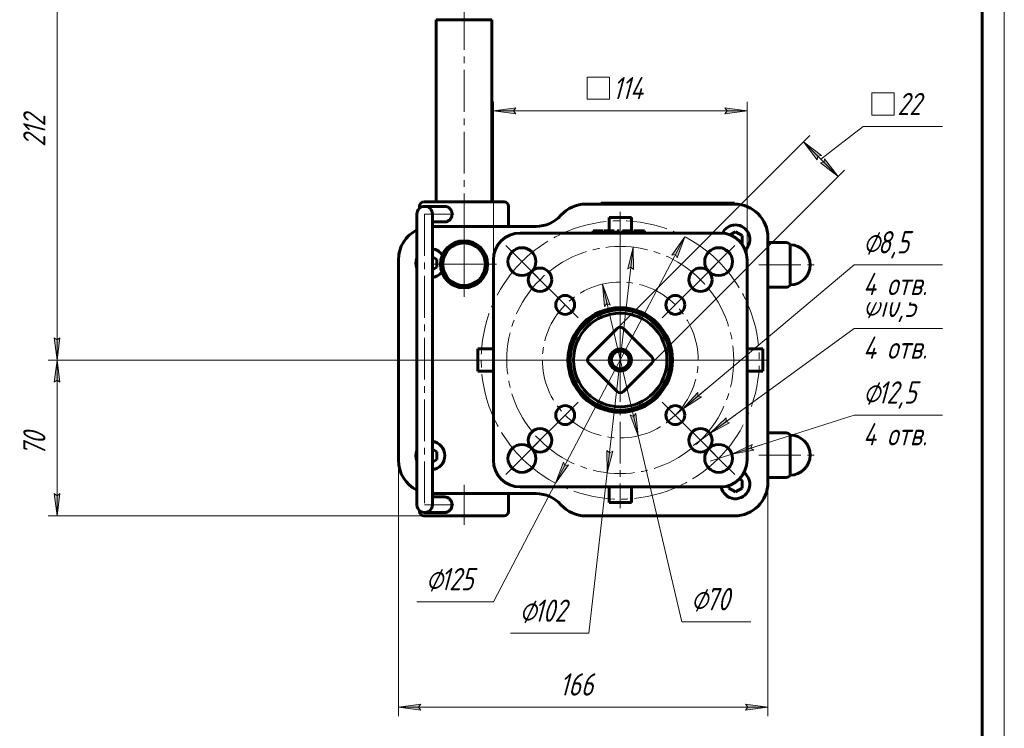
# Model space of a CAD drawing. Header units: millimetres. Extents: x 0 to 594, y 0 to 420.
# Tile 9 of 11: x 373 to 594, y 115 to 274. Entities that reach past the tile are written whole.
import ezdxf

# ---------------------------------------------------------------- set-up
doc = ezdxf.new("R2010")
doc.units = ezdxf.units.MM
for name, pattern in [('K5LT_AXLED', [13.875, 9.375, -1.5, 1.5, -1.5]), ('K5LT_BASIC', [0]), ('K5LT_THIN', [0])]:
    doc.linetypes.add(name, pattern=pattern)
doc.layers.add('Системный слой', color=7, linetype='Continuous')
doc.layers.add('Системный слой (1)', color=251, linetype='Continuous', true_color=0x6c6c6c)
doc.styles.add('KDIMTEXTSTYLE', font='txt', dxfattribs={"width": 0.96, "oblique": 15, "height": 5})
doc.styles.add('KTEXTSTYLE', font='txt', dxfattribs={"width": 0.96, "height": 5})
doc.dimstyles.new('KDIMSTYLE (0.50)', dxfattribs={"dimtxt": 5, "dimasz": 1, "dimexe": 2, "dimexo": 0, "dimgap": 1, "dimtad": 1, "dimlfac": 2, "dimtxsty": 'KDIMTEXTSTYLE', "dimsah": 1, "dimcen": 0, "dimdle": 1, "dimadec": 0, "dimazin": 0, "dimtfac": 0.667, "dimtmove": 0, "dimatfit": 3, "dimfxl": 1, "dimtvp": 1, "dimtolj": 1, "dimtzin": 0, "dimarcsym": 0})

# ---------------------------------------------------------------- blocks, each defined once
blk = doc.blocks.new('U42')
at = {"layer": 'Системный слой (1)', "color": 143, "linetype": 'K5LT_BASIC', "lineweight": 60, "true_color": 0x33acca}
for start, end in [(33.855, 81.4971), (158.2892, 201.7108), (278.5029, 322.6751)]:
    blk.add_arc((465.02, 219.82), 3.25, start, end, dxfattribs=at)
blk = doc.blocks.new('U57')
at = {"layer": 'Системный слой (1)', "color": 143, "linetype": 'K5LT_BASIC', "lineweight": 60, "true_color": 0x33acca}
for p, q in [((457.97, 221.78), (458.03, 222.12)), ((458.03, 222.12), (458.1, 222.44)), ((458.1, 222.44), (458.19, 222.76))]:
    blk.add_line(p, q, dxfattribs=at)
blk = doc.blocks.new('U58')
at = {"layer": 'Системный слой (1)', "color": 143, "linetype": 'K5LT_BASIC', "lineweight": 60, "true_color": 0x33acca}
for p, q in [((472.61, 233.59), (463.61, 233.59)), ((481.61, 233.59), (472.61, 233.59))]:
    blk.add_line(p, q, dxfattribs=at)
blk = doc.blocks.new('U59')
at = {"layer": 'Системный слой (1)', "color": 143, "linetype": 'K5LT_BASIC', "lineweight": 60, "true_color": 0x33acca}
for p, q in [((459.63, 225.42), (460.12, 225.94)), ((458.82, 224.24), (459.2, 224.85)), ((459.2, 224.85), (459.63, 225.42))]:
    blk.add_line(p, q, dxfattribs=at)
blk = doc.blocks.new('U60')
at = {"layer": 'Системный слой (1)', "color": 143, "linetype": 'K5LT_BASIC', "lineweight": 60, "true_color": 0x33acca}
for start, end in [(278.5029, 81.4971), (158.2892, 201.7108)]:
    blk.add_arc((465.02, 176.62), 3.25, start, end, dxfattribs=at)
blk = doc.blocks.new('U61')
at = {"layer": 'Системный слой (1)', "color": 143, "linetype": 'K5LT_BASIC', "lineweight": 60, "true_color": 0x33acca}
for start, end in [(90, 154.5101), (312.754, 90), (222.0706, 243.6274)]:
    blk.add_arc((533.58, 225.17), 3.25, start, end, dxfattribs=at)
blk = doc.blocks.new('U62')
at = {"layer": 'Системный слой (1)', "color": 30, "linetype": 'K5LT_AXLED', "lineweight": 18, "true_color": 0xff8000}
for q in [(472.61, 226.88), (465.31, 219.59), (479.9, 219.59), (472.61, 212.3)]:
    blk.add_line((472.61, 219.59), q, dxfattribs=at)
blk = doc.blocks.new('U63')
at = {"layer": 'Системный слой (1)', "color": 30, "linetype": 'K5LT_AXLED', "lineweight": 18, "true_color": 0xff8000}
for p, q in [((507.71, 231.34), (507.71, 198.09)), ((485.61, 220.18), (481.99, 223.81)), ((529.8, 220.18), (533.43, 223.81)), ((489.23, 216.56), (485.61, 220.18)), ((526.18, 216.56), (529.8, 220.18)), ((507.71, 198.09), (474.46, 198.09)), ((507.71, 198.09), (507.71, 164.84)), ((540.96, 198.09), (507.71, 198.09)), ((489.23, 179.61), (485.61, 175.99)), ((526.18, 179.61), (529.8, 175.99)), ((485.61, 175.99), (481.99, 172.37)), ((529.8, 175.99), (533.43, 172.37))]:
    blk.add_line(p, q, dxfattribs=at)
for start, end in [(45, 135), (135, 225), (315, 45), (225, 315)]:
    blk.add_arc((507.71, 198.09), 31.25, start, end, dxfattribs=at)
blk = doc.blocks.new('U64')
at = {"layer": 'Системный слой (1)', "color": 30, "linetype": 'K5LT_AXLED', "lineweight": 18, "true_color": 0xff8000}
for p, q in [((507.71, 217.59), (507.71, 198.09)), ((495.33, 210.46), (492.41, 213.38)), ((520.08, 210.46), (523, 213.38)), ((498.25, 207.54), (495.33, 210.46)), ((517.16, 207.54), (520.08, 210.46)), ((507.71, 198.09), (488.21, 198.09)), ((507.71, 198.09), (507.71, 178.59)), ((527.21, 198.09), (507.71, 198.09)), ((498.25, 188.63), (495.33, 185.71)), ((517.16, 188.63), (520.08, 185.71)), ((495.33, 185.71), (492.41, 182.8)), ((520.08, 185.71), (523, 182.8))]:
    blk.add_line(p, q, dxfattribs=at)
for start, end in [(45, 135), (135, 225), (315, 45), (225, 315)]:
    blk.add_arc((507.71, 198.09), 17.5, start, end, dxfattribs=at)
blk = doc.blocks.new('U65')
at = {"layer": 'Системный слой (1)', "color": 30, "linetype": 'K5LT_AXLED', "lineweight": 18, "true_color": 0xff8000}
for p, q in [((507.71, 225.59), (507.71, 198.09)), ((489.67, 216.12), (486.4, 219.39)), ((525.74, 216.12), (529.01, 219.39)), ((492.95, 212.85), (489.67, 216.12)), ((522.47, 212.85), (525.74, 216.12)), ((507.71, 198.09), (480.21, 198.09)), ((507.71, 198.09), (507.71, 170.59)), ((535.21, 198.09), (507.71, 198.09)), ((492.95, 183.33), (489.67, 180.06)), ((522.47, 183.33), (525.74, 180.06)), ((489.67, 180.06), (486.4, 176.79)), ((525.74, 180.06), (529.01, 176.79))]:
    blk.add_line(p, q, dxfattribs=at)
for start, end in [(45, 135), (135, 225), (315, 45), (225, 315)]:
    blk.add_arc((507.71, 198.09), 25.5, start, end, dxfattribs=at)
blk = doc.blocks.new('D16')
at = {"layer": 'Системный слой (1)'}
for points in [[(381.81, 299.09), (381.15, 304.09), (380.49, 299.09), (381.15, 299.59)], [(381.15, 198.09), (381.81, 203.09), (381.15, 202.59), (380.49, 203.09)]]:
    blk.add_hatch(color=7, dxfattribs=at).paths.add_polyline_path(points)
at = {"layer": 'Системный слой (1)', "color": 7, "linetype": 'K5LT_THIN', "lineweight": 18, "true_color": 0xffffff}
for p, q in [((406.11, 304.09), (379.15, 304.09)), ((380.49, 299.09), (381.15, 304.09)), ((381.15, 304.09), (381.81, 299.09)), ((381.15, 299.59), (380.49, 299.09)), ((381.81, 299.09), (381.15, 299.59)), ((381.15, 198.09), (380.49, 203.09)), ((380.49, 203.09), (381.15, 202.59)), ((381.15, 202.59), (381.81, 203.09)), ((381.81, 203.09), (381.15, 198.09)), ((507.71, 198.09), (379.15, 198.09))]:
    blk.add_line(p, q, dxfattribs=at)
blk.add_wipeout([(380.15, 245.94), (372.77, 245.94), (372.77, 255.82), (380.15, 255.82)]).dxf.layer = 'Системный слой (1)'
blk.add_line((381.15, 304.09), (381.15, 198.09), dxfattribs=at)
at = {"layer": 'Системный слой (1)', "color": 7, "insert": (373.56, 245.94), "char_height": 5, "attachment_point": 1, "rotation": 90, "style": 'KTEXTSTYLE'}
blk.add_mtext('\\fArial|b0|c204|p34;\\H5.0;\\W1.000;\\Q15;\\fGOST Type AU|b0|i0|c204|p34;\\Q15;\\W0.960;212', dxfattribs=at)
blk = doc.blocks.new('KDIMARROW_01')
at = {"layer": 'Системный слой'}
blk.add_hatch(color=0, dxfattribs=at).paths.add_polyline_path([(-5, -0.66), (0, 0), (-5, 0.66), (-4.5, 0)])
at = {"layer": 'Системный слой', "color": 0, "linetype": 'K5LT_THIN', "lineweight": 18}
for p, q in [((-4.5, 0), (-5, 0.66)), ((-5, 0.66), (0, 0)), ((0, 0), (-5, -0.66)), ((-5, -0.66), (-4.5, 0))]:
    blk.add_line(p, q, dxfattribs=at)
at = {"layer": 'Системный слой (1)', "color": 0, "linetype": 'K5LT_THIN', "lineweight": 18}
blk.add_line((507.71, 198.09), (507.21, 198.09), dxfattribs=at)
blk = doc.blocks.new('D17')
at = {"layer": 'Системный слой (1)'}
for points in [[(381.81, 193.09), (381.15, 198.09), (380.49, 193.09), (381.15, 193.59)], [(381.15, 163.09), (381.81, 168.09), (381.15, 167.59), (380.49, 168.09)]]:
    blk.add_hatch(color=7, dxfattribs=at).paths.add_polyline_path(points)
at = {"layer": 'Системный слой (1)', "color": 7, "linetype": 'K5LT_THIN', "lineweight": 18, "true_color": 0xffffff}
for p, q in [((507.71, 198.09), (379.15, 198.09)), ((380.49, 193.09), (381.15, 198.09)), ((381.15, 198.09), (381.81, 193.09)), ((381.15, 193.59), (380.49, 193.09)), ((381.81, 193.09), (381.15, 193.59)), ((381.15, 163.09), (380.49, 168.09)), ((380.49, 168.09), (381.15, 167.59)), ((381.15, 167.59), (381.81, 168.09)), ((381.81, 168.09), (381.15, 163.09)), ((463.61, 163.09), (379.15, 163.09))]:
    blk.add_line(p, q, dxfattribs=at)
blk.add_wipeout([(380.15, 176.5), (372.77, 176.5), (372.77, 184.35), (380.15, 184.35)]).dxf.layer = 'Системный слой (1)'
blk.add_line((381.15, 163.09), (381.15, 198.09), dxfattribs=at)
at = {"layer": 'Системный слой (1)', "color": 7, "insert": (373.56, 176.5), "char_height": 5, "attachment_point": 1, "rotation": 90, "style": 'KTEXTSTYLE'}
blk.add_mtext('\\fArial|b0|c204|p34;\\H5.0;\\W1.000;\\Q15;\\fGOST Type AU|b0|i0|c204|p34;\\Q15;\\W0.960;70', dxfattribs=at)
blk = doc.blocks.new('D18')
at = {"layer": 'Системный слой (1)'}
for points in [[(484.21, 253.38), (483.71, 254.04), (484.21, 254.7), (479.21, 254.04)], [(536.21, 254.04), (531.21, 254.7), (531.71, 254.04), (531.21, 253.38)]]:
    blk.add_hatch(color=7, dxfattribs=at).paths.add_polyline_path(points)
at = {"layer": 'Системный слой (1)', "color": 7, "linetype": 'K5LT_THIN', "lineweight": 18, "true_color": 0xffffff}
for p, q in [((479.21, 220.59), (479.21, 256.04)), ((479.21, 254.04), (484.21, 254.7)), ((484.21, 254.7), (483.71, 254.04)), ((531.71, 254.04), (531.21, 254.7)), ((531.21, 254.7), (536.21, 254.04)), ((536.21, 220.59), (536.21, 256.04)), ((484.21, 253.38), (479.21, 254.04)), ((483.71, 254.04), (484.21, 253.38)), ((536.21, 254.04), (531.21, 253.38)), ((531.21, 253.38), (531.71, 254.04))]:
    blk.add_line(p, q, dxfattribs=at)
blk.add_wipeout([(500.3, 255.04), (500.3, 262.42), (514.52, 262.42), (514.52, 255.04)]).dxf.layer = 'Системный слой (1)'
for p, q in [((500.3, 256.63), (500.3, 261.63)), ((500.3, 261.63), (505.3, 261.63)), ((505.3, 261.63), (505.3, 256.63)), ((505.3, 256.63), (500.3, 256.63)), ((479.21, 254.04), (536.21, 254.04))]:
    blk.add_line(p, q, dxfattribs=at)
at = {"layer": 'Системный слой (1)', "color": 7, "insert": (506.02, 261.63), "char_height": 5, "attachment_point": 1, "style": 'KTEXTSTYLE'}
blk.add_mtext('\\fArial|b0|c204|p34;\\H5.0;\\W1.000;\\Q15;\\fGOST Type AU|b0|i0|c204|p34;\\Q15;\\W0.960;114', dxfattribs=at)
blk = doc.blocks.new('D19')
at = {"layer": 'Системный слой (1)'}
blk.add_hatch(color=7, dxfattribs=at).paths.add_polyline_path([(537.07, 178.31), (537.74, 177.83), (532.78, 176.94), (537.34, 179.09)])
at = {"layer": 'Системный слой (1)', "color": 7, "linetype": 'K5LT_THIN', "lineweight": 18, "true_color": 0xffffff}
for p, q in [((532.78, 176.94), (560.25, 185.71)), ((537.34, 179.09), (532.78, 176.94)), ((532.78, 176.94), (539.45, 179.07)), ((532.78, 176.94), (537.74, 177.83)), ((537.07, 178.31), (537.34, 179.09)), ((537.74, 177.83), (537.07, 178.31)), ((527.9, 175.38), (532.78, 176.94))]:
    blk.add_line(p, q, dxfattribs=at)
blk.add_wipeout([(562.25, 177.33), (562.25, 194.09), (577.49, 194.09), (577.49, 177.33)]).dxf.layer = 'Системный слой (1)'
blk.add_line((560.25, 185.71), (580.12, 185.71), dxfattribs=at)
at = {"layer": 'Системный слой (1)', "color": 7, "char_height": 5, "attachment_point": 1, "style": 'KTEXTSTYLE'}
for s, insert in [('\\fArial|b0|c204|p34;\\H5.0;\\W1.000;\\Q15;\\fGOST Type AU|b0|i0|c204|p34;\\Q15;\\W0.960;⌀', (562.25, 193.3)), ('\\fArial|b0|c204|p34;\\H5.0;\\W1.000;\\Q15;\\fGOST Type AU|b0|i0|c204|p34;\\Q15;\\W0.960;12,5', (565.56, 193.3)), ('\\fArial|b0|c204|p34;\\H5.0;\\W1.000;\\Q15;\\fGOST Type AU|b0|i0|c204|p34;\\Q15;\\W0.960;4 отв.', (562.25, 183.92))]:
    blk.add_mtext(s, dxfattribs=dict(at, insert=insert))
blk = doc.blocks.new('D20')
at = {"layer": 'Системный слой (1)'}
blk.add_hatch(color=7, dxfattribs=at).paths.add_polyline_path([(527.86, 181.6), (532.29, 184.01), (531.5, 184.25), (531.52, 185.07)])
at = {"layer": 'Системный слой (1)', "color": 7, "linetype": 'K5LT_THIN', "lineweight": 18, "true_color": 0xffffff}
for p, q in [((527.86, 181.6), (560.25, 205.16)), ((527.86, 181.6), (533.52, 185.72)), ((531.52, 185.07), (527.86, 181.6)), ((527.86, 181.6), (532.29, 184.01)), ((531.5, 184.25), (531.52, 185.07)), ((532.29, 184.01), (531.5, 184.25)), ((524.12, 178.88), (527.86, 181.6))]:
    blk.add_line(p, q, dxfattribs=at)
blk.add_wipeout([(562.25, 196.78), (562.25, 213.54), (577.49, 213.54), (577.49, 196.78)]).dxf.layer = 'Системный слой (1)'
blk.add_line((560.25, 205.16), (580.12, 205.16), dxfattribs=at)
at = {"layer": 'Системный слой (1)', "color": 7, "char_height": 5, "attachment_point": 1, "style": 'KTEXTSTYLE'}
for s, insert in [('\\fArial|b0|c204|p34;\\H5.0;\\W1.000;\\Q15;\\fGOST Type AU|b0|i0|c204|p34;\\Q15;\\W0.960;⌀', (562.25, 212.75)), ('\\fArial|b0|c204|p34;\\H5.0;\\W1.000;\\Q15;\\fGOST Type AU|b0|i0|c204|p34;\\Q15;\\W0.960;10,5', (565.56, 212.75)), ('\\fArial|b0|c204|p34;\\H5.0;\\W1.000;\\Q15;\\fGOST Type AU|b0|i0|c204|p34;\\Q15;\\W0.960;4 отв.', (562.25, 203.36))]:
    blk.add_mtext(s, dxfattribs=dict(at, insert=insert))
blk = doc.blocks.new('D21')
at = {"layer": 'Системный слой (1)'}
blk.add_hatch(color=7, dxfattribs=at).paths.add_polyline_path([(521.71, 187.08), (525.96, 189.79), (525.15, 189.97), (525.11, 190.8)])
at = {"layer": 'Системный слой (1)', "color": 7, "linetype": 'K5LT_THIN', "lineweight": 18, "true_color": 0xffffff}
for p, q in [((521.71, 187.08), (560.25, 219.44)), ((521.71, 187.08), (527.07, 191.58)), ((525.11, 190.8), (521.71, 187.08)), ((525.15, 189.97), (525.11, 190.8)), ((521.71, 187.08), (525.96, 189.79)), ((525.96, 189.79), (525.15, 189.97)), ((518.55, 184.43), (521.71, 187.08))]:
    blk.add_line(p, q, dxfattribs=at)
blk.add_wipeout([(562.25, 211.06), (562.25, 227.82), (577.49, 227.82), (577.49, 211.06)]).dxf.layer = 'Системный слой (1)'
blk.add_line((560.25, 219.44), (580.12, 219.44), dxfattribs=at)
at = {"layer": 'Системный слой (1)', "color": 7, "char_height": 5, "attachment_point": 1, "style": 'KTEXTSTYLE'}
for s, insert in [('\\fArial|b0|c204|p34;\\H5.0;\\W1.000;\\Q15;\\fGOST Type AU|b0|i0|c204|p34;\\Q15;\\W0.960;⌀', (562.25, 227.03)), ('\\fArial|b0|c204|p34;\\H5.0;\\W1.000;\\Q15;\\fGOST Type AU|b0|i0|c204|p34;\\Q15;\\W0.960;8,5', (565.56, 227.03)), ('\\fArial|b0|c204|p34;\\H5.0;\\W1.000;\\Q15;\\fGOST Type AU|b0|i0|c204|p34;\\Q15;\\W0.960;4 отв.', (562.25, 217.65))]:
    blk.add_mtext(s, dxfattribs=dict(at, insert=insert))
blk = doc.blocks.new('D22')
at = {"layer": 'Системный слой (1)'}
for points in [[(552.91, 244), (548.91, 247.07), (551.98, 243.07), (552.09, 243.89)], [(556.69, 239.29), (553.62, 243.29), (553.51, 242.48), (552.69, 242.36)]]:
    blk.add_hatch(color=7, dxfattribs=at).paths.add_polyline_path(points)
at = {"layer": 'Системный слой (1)', "color": 7, "linetype": 'K5LT_THIN', "lineweight": 18, "true_color": 0xffffff}
for p, q in [((552.8, 243.18), (562.25, 250.49)), ((507, 205.16), (550.33, 248.49)), ((548.91, 247.07), (552.91, 244)), ((551.98, 243.07), (548.91, 247.07)), ((556.69, 239.29), (548.91, 247.07)), ((552.09, 243.89), (551.98, 243.07)), ((552.91, 244), (552.09, 243.89)), ((552.69, 242.36), (553.51, 242.48)), ((556.69, 239.29), (552.69, 242.36)), ((553.51, 242.48), (553.62, 243.29)), ((553.62, 243.29), (556.69, 239.29)), ((514.78, 197.38), (558.1, 240.71))]:
    blk.add_line(p, q, dxfattribs=at)
blk.add_wipeout([(564.25, 251.49), (564.25, 258.87), (577.58, 258.87), (577.58, 251.49)]).dxf.layer = 'Системный слой (1)'
for p, q in [((564.25, 253.07), (564.25, 258.07)), ((564.25, 258.07), (569.25, 258.07)), ((569.25, 258.07), (569.25, 253.07)), ((569.25, 253.07), (564.25, 253.07)), ((562.25, 250.49), (580.13, 250.49))]:
    blk.add_line(p, q, dxfattribs=at)
at = {"layer": 'Системный слой (1)', "color": 7, "insert": (569.96, 258.07), "char_height": 5, "attachment_point": 1, "style": 'KTEXTSTYLE'}
blk.add_mtext('\\fArial|b0|c204|p34;\\H5.0;\\W1.000;\\Q15;\\fGOST Type AU|b0|i0|c204|p34;\\Q15;\\W0.960;22', dxfattribs=at)
blk = doc.blocks.new('D23')
at = {"layer": 'Системный слой (1)'}
for points in [[(520.49, 221.02), (522.23, 225.76), (519.33, 221.63), (520.14, 221.77)], [(493.18, 170.42), (496.09, 174.54), (495.27, 174.4), (494.92, 175.15)]]:
    blk.add_hatch(color=7, dxfattribs=at).paths.add_polyline_path(points)
at = {"layer": 'Системный слой (1)', "color": 7, "linetype": 'K5LT_THIN', "lineweight": 18, "true_color": 0xffffff}
for p, q in [((522.23, 225.76), (493.18, 170.42)), ((519.33, 221.63), (522.23, 225.76)), ((522.23, 225.76), (520.49, 221.02)), ((520.14, 221.77), (519.33, 221.63)), ((520.49, 221.02), (520.14, 221.77)), ((493.18, 170.42), (494.92, 175.15)), ((494.92, 175.15), (495.27, 174.4)), ((496.09, 174.54), (493.18, 170.42)), ((495.27, 174.4), (496.09, 174.54)), ((493.18, 170.42), (479.21, 143.8))]:
    blk.add_line(p, q, dxfattribs=at)
blk.add_wipeout([(464.01, 144.8), (464.01, 152.19), (476.68, 152.19), (476.68, 144.8)]).dxf.layer = 'Системный слой (1)'
blk.add_line((479.21, 143.8), (462.01, 143.8), dxfattribs=at)
at = {"layer": 'Системный слой (1)', "color": 7, "char_height": 5, "attachment_point": 1, "style": 'KTEXTSTYLE'}
for s, insert in [('\\fArial|b0|c204|p34;\\H5.0;\\W1.000;\\Q15;\\fGOST Type AU|b0|i0|c204|p34;\\Q15;\\W0.960;⌀', (464.01, 151.39)), ('\\fArial|b0|c204|p34;\\H5.0;\\W1.000;\\Q15;\\fGOST Type AU|b0|i0|c204|p34;\\Q15;\\W0.960;125', (467.32, 151.39))]:
    blk.add_mtext(s, dxfattribs=dict(at, insert=insert))
blk = doc.blocks.new('D24')
at = {"layer": 'Системный слой (1)'}
for points in [[(510.71, 218.38), (510.62, 223.42), (509.4, 218.53), (510.11, 218.95)], [(504.79, 172.75), (506.01, 177.65), (505.3, 177.23), (504.71, 177.8)]]:
    blk.add_hatch(color=7, dxfattribs=at).paths.add_polyline_path(points)
at = {"layer": 'Системный слой (1)', "color": 7, "linetype": 'K5LT_THIN', "lineweight": 18, "true_color": 0xffffff}
for p, q in [((510.62, 223.42), (504.79, 172.75)), ((509.4, 218.53), (510.62, 223.42)), ((510.62, 223.42), (510.71, 218.38)), ((510.11, 218.95), (509.4, 218.53)), ((510.71, 218.38), (510.11, 218.95)), ((504.79, 172.75), (504.71, 177.8)), ((504.71, 177.8), (505.3, 177.23)), ((506.01, 177.65), (504.79, 172.75)), ((505.3, 177.23), (506.01, 177.65)), ((504.79, 172.75), (500.64, 136.72))]:
    blk.add_line(p, q, dxfattribs=at)
blk.add_wipeout([(485.04, 137.72), (485.04, 145.1), (498.09, 145.1), (498.09, 137.72)]).dxf.layer = 'Системный слой (1)'
blk.add_line((500.64, 136.72), (483.04, 136.72), dxfattribs=at)
at = {"layer": 'Системный слой (1)', "color": 7, "char_height": 5, "attachment_point": 1, "style": 'KTEXTSTYLE'}
for s, insert in [('\\fArial|b0|c204|p34;\\H5.0;\\W1.000;\\Q15;\\fGOST Type AU|b0|i0|c204|p34;\\Q15;\\W0.960;⌀', (485.04, 144.31)), ('\\fArial|b0|c204|p34;\\H5.0;\\W1.000;\\Q15;\\fGOST Type AU|b0|i0|c204|p34;\\Q15;\\W0.960;102', (488.35, 144.31))]:
    blk.add_mtext(s, dxfattribs=dict(at, insert=insert))
blk = doc.blocks.new('D25')
at = {"layer": 'Системный слой (1)'}
for points in [[(505.47, 210.4), (503.69, 215.12), (504.19, 210.1), (504.72, 210.74)], [(511.73, 181.06), (511.22, 186.07), (510.69, 185.44), (509.94, 185.77)]]:
    blk.add_hatch(color=7, dxfattribs=at).paths.add_polyline_path(points)
at = {"layer": 'Системный слой (1)', "color": 7, "linetype": 'K5LT_THIN', "lineweight": 18, "true_color": 0xffffff}
for p, q in [((503.69, 215.12), (505.47, 210.4)), ((504.19, 210.1), (503.69, 215.12)), ((503.69, 215.12), (511.73, 181.06)), ((504.72, 210.74), (504.19, 210.1)), ((505.47, 210.4), (504.72, 210.74)), ((510.69, 185.44), (511.22, 186.07)), ((511.22, 186.07), (511.73, 181.06)), ((511.73, 181.06), (509.94, 185.77)), ((509.94, 185.77), (510.69, 185.44)), ((511.73, 181.06), (521.58, 139.31))]:
    blk.add_line(p, q, dxfattribs=at)
blk.add_wipeout([(523.58, 140.31), (523.58, 147.69), (534.6, 147.69), (534.6, 140.31)]).dxf.layer = 'Системный слой (1)'
blk.add_line((521.58, 139.31), (537.06, 139.31), dxfattribs=at)
at = {"layer": 'Системный слой (1)', "color": 7, "char_height": 5, "attachment_point": 1, "style": 'KTEXTSTYLE'}
for s, insert in [('\\fArial|b0|c204|p34;\\H5.0;\\W1.000;\\Q15;\\fGOST Type AU|b0|i0|c204|p34;\\Q15;\\W0.960;⌀', (523.58, 146.89)), ('\\fArial|b0|c204|p34;\\H5.0;\\W1.000;\\Q15;\\fGOST Type AU|b0|i0|c204|p34;\\Q15;\\W0.960;70', (526.89, 146.89))]:
    blk.add_mtext(s, dxfattribs=dict(at, insert=insert))
blk = doc.blocks.new('D26')
at = {"layer": 'Системный слой (1)'}
for points in [[(462.37, 120.15), (462.87, 120.81), (457.87, 120.15), (462.87, 119.49)], [(535.87, 119.49), (540.87, 120.15), (535.87, 120.81), (536.37, 120.15)]]:
    blk.add_hatch(color=7, dxfattribs=at).paths.add_polyline_path(points)
at = {"layer": 'Системный слой (1)', "color": 7, "linetype": 'K5LT_THIN', "lineweight": 18, "true_color": 0xffffff}
for p, q in [((457.87, 175.59), (457.87, 118.15)), ((540.87, 170.59), (540.87, 118.15)), ((457.87, 120.15), (462.87, 120.81)), ((462.87, 119.49), (457.87, 120.15)), ((462.87, 120.81), (462.37, 120.15)), ((462.37, 120.15), (462.87, 119.49)), ((536.37, 120.15), (535.87, 120.81)), ((535.87, 120.81), (540.87, 120.15)), ((540.87, 120.15), (535.87, 119.49)), ((535.87, 119.49), (536.37, 120.15))]:
    blk.add_line(p, q, dxfattribs=at)
blk.add_wipeout([(494.09, 121.15), (494.09, 128.53), (504.22, 128.53), (504.22, 121.15)]).dxf.layer = 'Системный слой (1)'
blk.add_line((540.87, 120.15), (457.87, 120.15), dxfattribs=at)
at = {"layer": 'Системный слой (1)', "color": 7, "insert": (494.09, 127.74), "char_height": 5, "attachment_point": 1, "style": 'KTEXTSTYLE'}
blk.add_mtext('\\fArial|b0|c204|p34;\\H5.0;\\W1.000;\\Q15;\\fGOST Type AU|b0|i0|c204|p34;\\Q15;\\W0.960;166', dxfattribs=at)
blk = doc.blocks.new('U66')
at = {"color": 7, "linetype": 'K5LT_THIN', "lineweight": 18, "true_color": 0xffffff}
blk.add_line((594, 420), (594, 0), dxfattribs=at)
at = {"color": 143, "linetype": 'K5LT_BASIC', "lineweight": 60, "true_color": 0x33acca}
blk.add_line((589, 415), (589, 5), dxfattribs=at)

msp = doc.modelspace()

# ---------------------------------------------------------------- linework, layer by layer
at = {"layer": 'Системный слой (1)', "color": 30, "linetype": 'K5LT_AXLED', "lineweight": 18, "true_color": 0xff8000}
for p, q in [((472.6052, 272.4955), (472.6052, 287.9955)), ((472.6052, 226.0873), (472.6052, 276.4953)), ((463.7554, 230.8373), (463.7554, 165.5873)), ((470.3366, 230.8373), (463.7554, 230.8373)), ((538.8695, 219.4424), (552.3695, 219.4424)), ((538.8695, 176.7323), (552.3695, 176.7323)), ((472.6052, 161.0873), (472.6052, 170.0873)), ((463.7554, 165.5873), (470.3366, 165.5873))]:
    msp.add_line(p, q, dxfattribs=at)
at = {"layer": 'Системный слой (1)', "color": 143, "linetype": 'K5LT_BASIC', "lineweight": 60, "true_color": 0x33acca}
for p, q in [((466.3552, 233.5873), (466.3552, 274.4953)), ((466.3552, 274.4953), (478.8552, 274.4953)), ((478.8552, 233.5873), (478.8552, 274.4953)), ((462.6052, 232.1562), (462.6052, 232.5873)), ((465.2384, 232.5873), (463.7554, 232.5873)), ((468.2697, 232.5873), (465.2384, 232.5873)), ((482.6052, 228.0873), (482.6052, 232.5873)), ((533.3695, 233.0873), (499.9787, 233.0873)), ((503.3695, 233.3373), (533.3695, 233.3373)), ((503.3695, 233.0873), (503.3695, 233.3373)), ((533.3695, 233.0873), (533.3695, 233.3373)), ((462.0054, 230.8373), (462.0054, 225.8373)), ((465.5054, 230.8373), (465.5054, 225.8373)), ((510.2061, 230.0873), (505.2061, 230.0873)), ((505.2061, 227.0873), (505.2061, 230.0873)), ((510.2061, 227.0873), (510.2061, 230.0873)), ((468.2697, 229.0873), (465.5054, 229.0873)), ((488.7984, 228.0873), (465.5054, 228.0873)), ((462.0054, 225.8373), (462.0054, 170.5873)), ((465.5054, 225.8373), (465.5054, 170.5873)), ((530.2061, 226.5873), (485.2061, 226.5873)), ((501.6239, 227.0873), (502.0226, 227.0873)), ((501.6239, 226.5873), (501.6239, 227.0873)), ((502.0226, 227.0873), (502.1515, 227.0873)), ((502.0226, 226.5873), (502.0226, 227.0873)), ((502.1515, 227.0873), (502.7107, 227.0873)), ((502.7107, 227.0873), (503.2674, 227.0873)), ((503.2674, 227.0873), (503.3962, 227.0873)), ((503.3962, 226.5873), (503.3962, 227.0873)), ((503.3962, 227.0873), (503.7949, 227.0873)), ((503.7949, 226.5873), (503.7949, 227.0873)), ((503.9967, 227.0873), (504.4416, 227.0873)), ((503.9967, 226.5873), (503.9967, 227.0873)), ((504.4416, 227.0873), (504.782, 227.0873)), ((504.4416, 226.5873), (504.4416, 227.0873)), ((504.782, 227.0873), (505.5453, 227.0873)), ((505.5453, 227.0873), (506.3184, 227.0873)), ((506.3184, 226.5873), (506.3184, 227.0873)), ((507.0089, 227.0873), (507.4902, 227.0873)), ((507.0089, 226.5873), (507.0089, 227.0873)), ((507.4902, 226.5873), (507.4902, 227.0873)), ((508.1758, 227.0873), (508.5478, 227.0873)), ((508.1758, 226.5873), (508.1758, 227.0873)), ((508.5478, 227.0873), (509.756, 227.0873)), ((508.5478, 226.5873), (508.5478, 227.0873)), ((509.756, 226.5873), (509.756, 227.0873)), ((509.756, 227.0873), (510.3225, 227.0873)), ((510.3225, 226.5873), (510.3225, 227.0873)), ((510.7552, 227.0873), (511.363, 227.0873)), ((510.7552, 226.5873), (510.7552, 227.0873)), ((511.363, 226.5873), (511.363, 227.0873)), ((511.363, 227.0873), (512.4376, 227.0873)), ((512.4376, 227.0873), (513.1207, 227.0873)), ((513.1207, 226.5873), (513.1207, 227.0873)), ((533.5825, 226.9044), (532.3483, 226.1919)), ((535.0825, 226.0384), (533.5825, 226.9044)), ((535.0825, 224.3063), (535.0825, 226.0384)), ((534.9666, 224.2394), (535.0825, 224.3063)), ((540.8695, 170.5873), (540.8695, 225.5873)), ((540.8695, 224.4424), (545.0034, 224.4424)), ((545.8695, 219.4424), (545.8695, 223.9424)), ((466.5248, 220.683), (465.5054, 221.2716)), ((457.8695, 220.5873), (457.8695, 175.5873)), ((466.5248, 218.9509), (466.5248, 220.683)), ((479.2061, 220.5873), (479.2061, 175.5873)), ((536.2061, 175.5873), (536.2061, 220.5873)), ((545.8695, 214.9424), (545.8695, 219.4424)), ((465.5054, 218.3623), (466.5248, 218.9509)), ((540.8695, 214.4424), (545.0034, 214.4424)), ((506.999, 205.1584), (500.635, 198.7945)), ((514.7771, 198.7945), (508.4132, 205.1584)), ((475.7061, 200.5873), (475.7061, 195.5873)), ((479.2061, 200.5873), (475.7061, 200.5873)), ((536.2061, 200.5873), (539.7061, 200.5873)), ((539.7061, 195.5873), (539.7061, 200.5873)), ((500.635, 197.3802), (506.999, 191.0163)), ((508.4132, 191.0163), (514.7771, 197.3802)), ((479.2061, 195.5873), (475.7061, 195.5873)), ((536.2061, 195.5873), (539.7061, 195.5873)), ((540.8695, 181.7323), (545.0034, 181.7323)), ((545.8695, 176.7323), (545.8695, 181.2323)), ((466.5248, 177.4828), (465.5054, 178.0714)), ((466.5248, 175.7508), (466.5248, 177.4828)), ((465.5054, 175.1622), (466.5248, 175.7508)), ((545.8695, 172.2323), (545.8695, 176.7323)), ((462.0054, 170.5873), (462.0054, 165.5873)), ((465.5054, 170.5873), (465.5054, 165.5873)), ((535.0825, 171.0564), (534.4975, 171.3941)), ((535.0825, 169.3243), (535.0825, 171.0564)), ((540.8695, 171.7323), (545.0034, 171.7323)), ((485.2061, 169.5873), (530.2061, 169.5873)), ((505.2061, 169.5873), (505.2061, 166.0873)), ((510.2061, 169.5873), (510.2061, 166.0873)), ((532.0825, 169.8883), (532.0825, 169.3243)), ((532.0825, 169.3243), (533.5825, 168.4583)), ((533.5825, 168.4583), (535.0825, 169.3243)), ((465.5054, 168.0873), (488.7984, 168.0873)), ((465.5054, 167.3373), (468.2697, 167.3373)), ((482.6052, 164.0873), (482.6052, 168.0873)), ((505.2061, 166.0873), (510.2061, 166.0873)), ((462.6052, 164.0873), (462.6052, 164.2685)), ((463.7554, 163.8373), (465.2384, 163.8373)), ((465.2384, 163.8373), (468.2834, 163.8373)), ((463.6052, 163.0873), (481.6052, 163.0873)), ((499.9787, 163.0873), (533.3695, 163.0873))]:
    msp.add_line(p, q, dxfattribs=at)
for centre, radius in [((472.6052, 219.5873), 4.7905), ((485.609, 220.1844), 3.125), ((529.8032, 220.1844), 3.125), ((489.6749, 216.1186), 2.625), ((525.7373, 216.1186), 2.625), ((495.3317, 210.4617), 2.125), ((520.0804, 210.4617), 2.125), ((507.7061, 198.0873), 11.75), ((507.7061, 198.0873), 10.5), ((507.7061, 198.0873), 2.5), ((507.7061, 198.0873), 2), ((495.3317, 185.713), 2.125), ((520.0804, 185.713), 2.125), ((489.6749, 180.0561), 2.625), ((525.7373, 180.0561), 2.625), ((485.609, 175.9903), 3.125), ((529.8032, 175.9903), 3.125)]:
    msp.add_circle(centre, radius, dxfattribs=at)
for centre, radius, start, end in [((463.7554, 230.8373), 1.75, 0, 180), ((463.6052, 232.5873), 1, 90, 180), ((481.6052, 232.5873), 1, 0, 90), ((499.9787, 225.5873), 7.5, 90, 138.189685), ((533.3695, 225.5873), 7.5, 0, 90), ((488.7984, 235.5873), 7.5, 270, 318.189685), ((465.3695, 220.5873), 7.5, 116.65033, 180), ((485.2061, 220.5873), 6, 90, 180), ((530.2061, 220.5873), 6, 0, 90), ((472.6052, 219.5873), 5.2905, 0, 180), ((545.0034, 223.4424), 1, 30, 90), ((545.8695, 219.4424), 4.5, 0, 90), ((472.6052, 219.5873), 5.2905, 180, 0), ((545.8695, 219.4424), 4.5, 270, 0), ((545.0034, 215.4424), 1, 270, 330), ((507.7061, 198.0873), 11.25, 0, 180), ((507.7061, 204.4513), 1, 45, 135), ((507.7061, 198.0873), 11.25, 180, 0), ((501.3421, 198.0873), 1, 135, 225), ((514.07, 198.0873), 1, 315, 45), ((507.7061, 191.7234), 1, 225, 315), ((545.0034, 180.7323), 1, 30, 90), ((545.8695, 176.7323), 4.5, 0, 90), ((465.3695, 175.5873), 7.5, 180, 243.34967), ((485.2061, 175.5873), 6, 180, 270), ((530.2061, 175.5873), 6, 270, 0), ((545.8695, 176.7323), 4.5, 270, 0), ((533.5825, 170.1903), 3.25, 190.642559, 53.417981), ((533.3695, 170.5873), 7.5, 270, 0), ((545.0034, 172.7323), 1, 270, 330), ((488.7984, 160.5873), 7.5, 41.810315, 90), ((463.7554, 165.5873), 1.75, 180, 0.000483), ((463.6052, 164.0873), 1, 180, 270), ((481.6052, 164.0873), 1, 270, 0), ((499.9787, 170.5873), 7.5, 221.810315, 270)]:
    msp.add_arc(centre, radius, start, end, dxfattribs=at)
for points, knots in [([(468.2697, 232.5873), (468.3476, 232.5873), (468.4872, 232.5759), (468.6855, 232.5307), (468.8745, 232.4628), (469.0604, 232.3672), (469.2521, 232.2344), (469.4212, 232.0794), (469.5665, 231.9046), (469.6659, 231.7515), (469.7383, 231.614), (469.7988, 231.4753), (469.8554, 231.3046), (469.902, 231.0842), (469.9177, 230.8707), (469.908, 230.6642), (469.8814, 230.4808), (469.8286, 230.2778), (469.7533, 230.0875), (469.6588, 229.91), (469.563, 229.7678), (469.4547, 229.6359), (469.3267, 229.5056), (469.1466, 229.3605), (468.9199, 229.229), (468.674, 229.1375), (468.4566, 229.095), (468.3243, 229.0873), (468.2697, 229.0873)], [0, 0, 0, 0, 1.36484813, 2.43137239, 3.48726809, 4.76337255, 5.91839221, 7.32607913, 8.49161674, 9.57834187, 10.24453853, 10.96919292, 11.98274484, 13.09257135, 14.52633826, 15.35490954, 16.35378789, 17.45216291, 18.66962922, 19.59788155, 20.65506365, 21.41387644, 22.34919444, 23.61618226, 25.19436332, 26.69113076, 28.04260295, 29, 29, 29, 29]), ([(468.2697, 167.3373), (468.2696, 167.3373), (468.2697, 167.3373), (468.4681, 167.3373), (468.683, 167.2932), (469.084, 167.1145), (469.2699, 166.9799), (469.5663, 166.6697), (469.6965, 166.4732), (469.8703, 166.0422), (469.9136, 165.8076), (469.9136, 165.3671), (469.8703, 165.1325), (469.6965, 164.7015), (469.5663, 164.505), (469.3249, 164.2523), (469.217, 164.1624), (469.0996, 164.0873)], [0.528522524, 0.528522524, 0.528522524, 0.528522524, 0.528532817, 0.528532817, 0.660663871, 0.660663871, 0.792794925, 0.792794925, 0.92493028, 0.92493028, 1.057065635, 1.057065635, 1.18920099, 1.18920099, 1.321336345, 1.321336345, 1.404450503, 1.404450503, 1.404450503, 1.404450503]), ([(468.2834, 163.8373), (468.328, 163.8373), (468.3725, 163.8394), (468.5156, 163.853), (468.6131, 163.8727), (468.8442, 163.945), (468.9744, 164.0073), (469.0996, 164.0873)], [0.188102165, 0.188102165, 0.188102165, 0.188102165, 0.217301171, 0.217301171, 0.282276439, 0.282276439, 0.374187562, 0.374187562, 0.374187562, 0.374187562])]:
    msp.add_open_spline(points, degree=3, knots=knots, dxfattribs=at)

# ---------------------------------------------------------------- block references
at = {"layer": 'Системный слой (1)'}
for name in ['U58', 'U63', 'U61', 'U59', 'U62', 'U65', 'U57', 'U42', 'U64', 'U60']:
    msp.add_blockref(name, (0, 0), dxfattribs=at)

# ---------------------------------------------------------------- next in the draw order: dimensions: what is measured, and where the dimension line sits
at = {"layer": 'Системный слой (1)', "color": 7}
dim = msp.add_linear_dim(base=(381.1475, 304.0873), p1=(507.7061, 198.0873), p2=(406.1052, 304.0873), angle=90, dimstyle='KDIMSTYLE (0.50)', override={"dimexo": 0, "dimpost": '\\fGOST Type AU|b0|c204|p34;\\H5.0;\\W0.960;\\Q15;<>', "dimblk1": 'KDIMARROW_01', "dimblk2": 'KDIMARROW_01', "dimse1": 0, "dimse2": 0, "dimclrt": 7, "dimtol": 1, "dimtp": 0, "dimtm": 0, "dimtdec": 5, "dimtolj": 1}, dxfattribs=at)
dim.commit()
dim.dimension.update_dxf_attribs({"geometry": 'D16', "text_midpoint": (381.1475, 251.0873), "dimtype": 160})
dim = msp.add_diameter_dim_2p(p1=(523.8494, 174.089), p2=(535.757, 177.8916), dimstyle='KDIMSTYLE (0.50)', override={"dimtih": 1, "dimtoh": 1, "dimpost": '\\fGOST Type AU|b0|c204|p34;\\H5.0;\\W0.960;\\Q15;<>\\X\\fGOST Type AU|b0|c204|p34;\\H5.0;\\W0.960;\\Q15;\\fGOST Type AU|b0|i0|c204|p34;\\Q15;4 отв.', "dimblk1": 'KDIMARROW_01', "dimblk2": 'KDIMARROW_01', "dimclrt": 7, "dimtol": 1, "dimtp": 0, "dimtm": 0, "dimtdec": 5, "dimtmove": 1, "dimatfit": 3, "dimtolj": 1}, dxfattribs=at)
dim.commit()
dim.dimension.update_dxf_attribs({"geometry": 'D19', "text_midpoint": (562.2491, 185.713)})

# ---------------------------------------------------------------- next in the draw order: dimensions: what is measured, and where the dimension line sits
dim = msp.add_linear_dim(base=(479.2061, 254.0413), p1=(536.2061, 220.5873), p2=(479.2061, 220.5873), dimstyle='KDIMSTYLE (0.50)', override={"dimexo": 0, "dimpost": '\\fGOST Type AU|b0|c204|p34;\\H5.0;\\W0.960;\\Q15;{\\fSymbol Type A|i0|c204|p18;т}<>', "dimblk1": 'KDIMARROW_01', "dimblk2": 'KDIMARROW_01', "dimse1": 0, "dimse2": 0, "dimclrt": 7, "dimtol": 1, "dimtp": 0, "dimtm": 0, "dimtdec": 5, "dimtolj": 1}, dxfattribs=at)
dim.commit()
dim.dimension.update_dxf_attribs({"geometry": 'D18', "text_midpoint": (507.7061, 254.0413), "dimtype": 160})
dim = msp.add_diameter_dim_2p(p1=(521.4916, 176.968), p2=(529.983, 183.1443), dimstyle='KDIMSTYLE (0.50)', override={"dimtih": 1, "dimtoh": 1, "dimpost": '\\fGOST Type AU|b0|c204|p34;\\H5.0;\\W0.960;\\Q15;<>\\X\\fGOST Type AU|b0|c204|p34;\\H5.0;\\W0.960;\\Q15;\\fGOST Type AU|b0|i0|c204|p34;\\Q15;4 отв.\\fGOST Type AU|b0|i0|c204|p34;\\Q15;', "dimblk1": 'KDIMARROW_01', "dimblk2": 'KDIMARROW_01', "dimclrt": 7, "dimtol": 1, "dimtp": 0, "dimtm": 0, "dimtdec": 5, "dimtmove": 1, "dimatfit": 3, "dimtolj": 1}, dxfattribs=at)
dim.commit()
dim.dimension.update_dxf_attribs({"geometry": 'D20', "text_midpoint": (562.2491, 205.1584)})
dim = msp.add_linear_dim(base=(381.1475, 163.0873), p1=(507.7061, 198.0873), p2=(463.6052, 163.0873), angle=90, dimstyle='KDIMSTYLE (0.50)', override={"dimexo": 0, "dimpost": '\\fGOST Type AU|b0|c204|p34;\\H5.0;\\W0.960;\\Q15;<>', "dimblk1": 'KDIMARROW_01', "dimblk2": 'KDIMARROW_01', "dimse1": 0, "dimse2": 0, "dimclrt": 7, "dimtol": 1, "dimtp": 0, "dimtm": 0, "dimtdec": 5, "dimtolj": 1}, dxfattribs=at)
dim.commit()
dim.dimension.update_dxf_attribs({"geometry": 'D17', "text_midpoint": (381.1475, 180.5873), "dimtype": 160})

# ---------------------------------------------------------------- next in the draw order: dimensions: what is measured, and where the dimension line sits
dim = msp.add_diameter_dim_2p(p1=(516.8257, 182.98), p2=(523.3352, 188.446), dimstyle='KDIMSTYLE (0.50)', override={"dimtih": 1, "dimtoh": 1, "dimpost": '\\fGOST Type AU|b0|c204|p34;\\H5.0;\\W0.960;\\Q15;<>\\X\\fGOST Type AU|b0|c204|p34;\\H5.0;\\W0.960;\\Q15;\\fGOST Type AU|b0|i0|c204|p34;\\Q15;4 отв.\\fGOST Type AU|b0|i0|c204|p34;\\Q15;', "dimblk1": 'KDIMARROW_01', "dimblk2": 'KDIMARROW_01', "dimclrt": 7, "dimtol": 1, "dimtp": 0, "dimtm": 0, "dimtdec": 5, "dimtmove": 1, "dimatfit": 3, "dimtolj": 1}, dxfattribs=at)
dim.commit()
dim.dimension.update_dxf_attribs({"geometry": 'D21', "text_midpoint": (562.2491, 219.4424)})

# ---------------------------------------------------------------- next in the draw order: dimensions: what is measured, and where the dimension line sits
dim = msp.add_linear_dim(base=(556.6901, 239.2932), p1=(506.999, 205.1584), p2=(514.7771, 197.3802), angle=135, dimstyle='KDIMSTYLE (0.50)', override={"dimexo": 0, "dimtoh": 1, "dimpost": '\\fGOST Type AU|b0|c204|p34;\\H5.0;\\W0.960;\\Q15;{\\fSymbol Type A|i0|c204|p18;т}<>', "dimblk1": 'KDIMARROW_01', "dimblk2": 'KDIMARROW_01', "dimse1": 0, "dimse2": 0, "dimclrt": 7, "dimtol": 1, "dimtp": 0, "dimtm": 0, "dimtdec": 5, "dimtmove": 1, "dimtolj": 1}, dxfattribs=at)
dim.commit()
dim.dimension.update_dxf_attribs({"geometry": 'D22', "text_midpoint": (564.2491, 250.4855), "dimtype": 160})

# ---------------------------------------------------------------- next in the draw order: dimensions: what is measured, and where the dimension line sits
dim = msp.add_diameter_dim_2p(p1=(536.7591, 253.4242), p2=(478.6531, 142.7504), dimstyle='KDIMSTYLE (0.50)', override={"dimtih": 1, "dimtoh": 1, "dimpost": '\\fGOST Type AU|b0|c204|p34;\\H5.0;\\W0.960;\\Q15;<>', "dimblk1": 'KDIMARROW_01', "dimblk2": 'KDIMARROW_01', "dimclrt": 7, "dimtol": 1, "dimtp": 0, "dimtm": 0, "dimtdec": 5, "dimtmove": 1, "dimatfit": 2, "dimtolj": 1}, dxfattribs=at)
dim.commit()
dim.dimension.update_dxf_attribs({"geometry": 'D23', "text_midpoint": (477.2061, 143.8038), "dimtype": 163})

# ---------------------------------------------------------------- next in the draw order: dimensions: what is measured, and where the dimension line sits
dim = msp.add_diameter_dim_2p(p1=(513.5439, 248.7521), p2=(501.8683, 147.4226), dimstyle='KDIMSTYLE (0.50)', override={"dimtih": 1, "dimtoh": 1, "dimpost": '\\fGOST Type AU|b0|c204|p34;\\H5.0;\\W0.960;\\Q15;<>', "dimblk1": 'KDIMARROW_01', "dimblk2": 'KDIMARROW_01', "dimclrt": 7, "dimtol": 1, "dimtp": 0, "dimtm": 0, "dimtdec": 5, "dimtmove": 1, "dimatfit": 2, "dimtolj": 1}, dxfattribs=at)
dim.commit()
dim.dimension.update_dxf_attribs({"geometry": 'D24', "text_midpoint": (498.635, 136.7191), "dimtype": 163})

# ---------------------------------------------------------------- next in the draw order: dimensions: what is measured, and where the dimension line sits
dim = msp.add_diameter_dim_2p(p1=(499.6643, 232.151), p2=(515.7478, 164.0237), dimstyle='KDIMSTYLE (0.50)', override={"dimtih": 1, "dimtoh": 1, "dimpost": '\\fGOST Type AU|b0|c204|p34;\\H5.0;\\W0.960;\\Q15;<>', "dimblk1": 'KDIMARROW_01', "dimblk2": 'KDIMARROW_01', "dimclrt": 7, "dimtol": 1, "dimtp": 0, "dimtm": 0, "dimtdec": 5, "dimtmove": 1, "dimatfit": 2, "dimtolj": 1}, dxfattribs=at)
dim.commit()
dim.dimension.update_dxf_attribs({"geometry": 'D25', "text_midpoint": (523.5831, 139.3066), "dimtype": 163})

# ---------------------------------------------------------------- next in the draw order: dimensions: what is measured, and where the dimension line sits
dim = msp.add_linear_dim(base=(540.8695, 120.1475), p1=(457.8695, 175.5873), p2=(540.8695, 170.5873), dimstyle='KDIMSTYLE (0.50)', override={"dimexo": 0, "dimpost": '\\fGOST Type AU|b0|c204|p34;\\H5.0;\\W0.960;\\Q15;<>', "dimblk1": 'KDIMARROW_01', "dimblk2": 'KDIMARROW_01', "dimse1": 0, "dimse2": 0, "dimclrt": 7, "dimtol": 1, "dimtp": 0, "dimtm": 0, "dimtdec": 5, "dimtolj": 1}, dxfattribs=at)
dim.commit()
dim.dimension.update_dxf_attribs({"geometry": 'D26', "text_midpoint": (499.3695, 120.1475), "dimtype": 160})

# ---------------------------------------------------------------- next in the draw order: block references
msp.add_blockref('U66', (0, 0))

doc.saveas('drawing.dxf')
